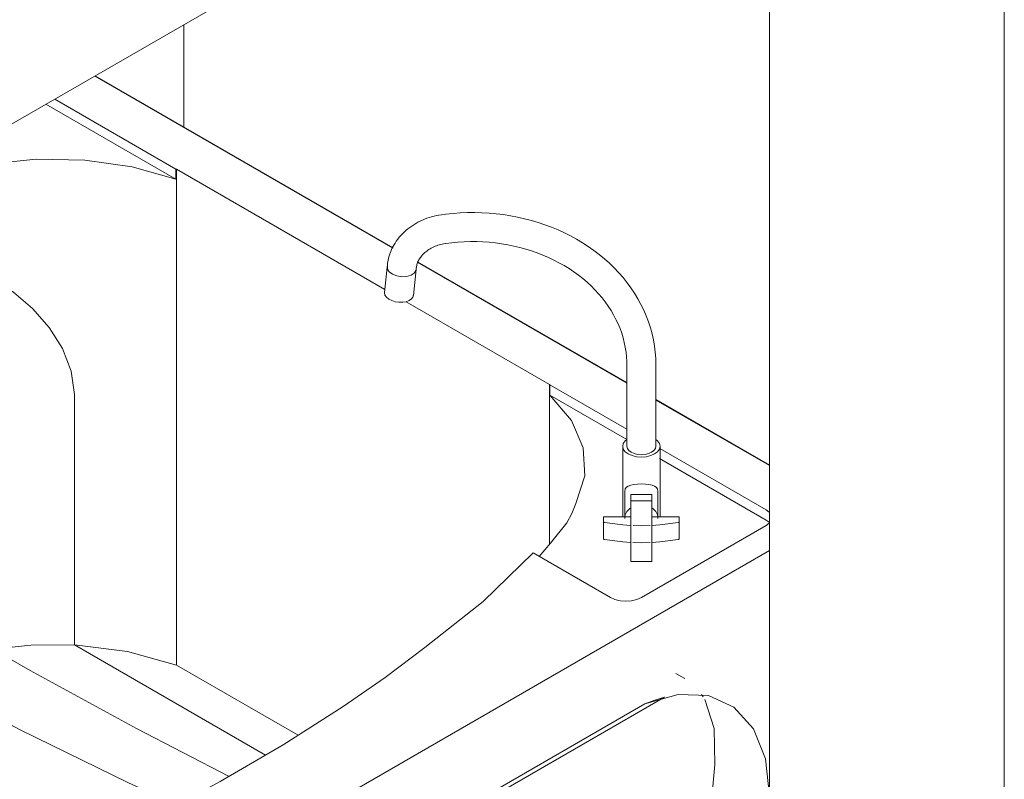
# Model space of a CAD drawing. Header units: metres. Extents: x 6.5 to 21.8, y 0.9 to 11.2.
# Tile 87 of 112: x 17.633 to 18.108, y 4.936 to 5.302. Entities that reach past the tile are written whole.
import ezdxf

# ---------------------------------------------------------------- set-up
doc = ezdxf.new("R2010")
doc.units = ezdxf.units.M
for name, color, linetype, lineweight in [('A-WALL-PATT', 7, 'Continuous', 5), ('I-WALL', 7, 'Continuous', 5), ('P-SANR-FIXT', 7, 'Continuous', 5)]:
    doc.layers.add(name, color=color, linetype=linetype, lineweight=lineweight)

# ---------------------------------------------------------------- blocks, each defined once
blk = doc.blocks.new('TORNEIRA DE MESA_ BICA MÓVEL_ BICA ALTA - 1167_C34_Cromado CR10-2217854-ISO_02')
at = {"layer": 'P-SANR-FIXT'}
for p, q in [((17.81061, 5.18311), (17.80931, 5.17092)), ((17.82323, 5.16943), (17.82457, 5.18192)), ((17.82457, 5.18192), (17.82458, 5.1821)), ((17.9261, 5.13606), (17.9261, 5.09669)), ((17.9401, 5.09669), (17.9401, 5.13606)), ((17.9241, 5.09669), (17.9241, 5.06266)), ((17.9421, 5.06266), (17.9421, 5.09669)), ((17.9251, 5.07484), (17.9251, 5.06196)), ((17.9281, 5.0712), (17.9281, 5.07348)), ((17.9281, 5.07348), (17.9381, 5.07348)), ((17.9381, 5.07348), (17.9381, 5.0712)), ((17.9411, 5.06196), (17.9411, 5.07484)), ((17.9281, 5.07034), (17.9381, 5.07034)), ((17.9281, 5.06266), (17.91485, 5.06266)), ((17.91485, 5.06266), (17.91485, 5.06034)), ((17.91485, 5.06034), (17.91485, 5.05218)), ((17.91485, 5.0545), (17.91485, 5.06034)), ((17.95135, 5.06266), (17.9381, 5.06266)), ((17.95135, 5.06034), (17.95135, 5.06266)), ((17.95135, 5.05218), (17.95135, 5.06034)), ((17.95135, 5.06034), (17.95135, 5.0545)), ((17.91485, 5.05218), (17.91485, 5.0545)), ((17.9291, 5.05845), (17.9331, 5.05837)), ((17.9331, 5.05837), (17.93728, 5.05846)), ((17.95135, 5.0545), (17.95135, 5.05218)), ((17.9331, 5.05021), (17.92906, 5.05029)), ((17.93728, 5.05029), (17.9331, 5.05021)), ((17.9281, 5.04123), (17.9381, 5.04123))]:
    blk.add_line(p, q, dxfattribs=at)
for points in [[(17.83671, 5.20834, 0), (17.83553, 5.20815, 0), (17.83435, 5.20792, 0), (17.83318, 5.20765, 0), (17.83203, 5.20734, 0), (17.83089, 5.207, 0), (17.82976, 5.20661, 0), (17.82865, 5.20619, 0), (17.82756, 5.20573, 0), (17.82648, 5.20524, 0), (17.82543, 5.2047, 0), (17.8244, 5.20413, 0), (17.82339, 5.20353, 0), (17.82241, 5.20289, 0), (17.82146, 5.20221, 0), (17.82053, 5.2015, 0), (17.81964, 5.20076, 0), (17.81877, 5.19998, 0), (17.81794, 5.19917, 0), (17.81715, 5.19833, 0), (17.8164, 5.19746, 0), (17.81568, 5.19656, 0), (17.815, 5.19563, 0), (17.81437, 5.19467, 0), (17.81378, 5.19369, 0), (17.81323, 5.19269, 0), (17.81274, 5.19166, 0), (17.81229, 5.19061, 0), (17.81189, 5.18954, 0), (17.81154, 5.18845, 0), (17.81124, 5.18735, 0), (17.811, 5.18624, 0), (17.81081, 5.18511, 0), (17.81068, 5.18398, 0), (17.8106, 5.18298, 0)], [(17.9401, 5.13606, 0), (17.94002, 5.13905, 0), (17.9398, 5.14204, 0), (17.93944, 5.14502, 0), (17.93893, 5.14799, 0), (17.93827, 5.15093, 0), (17.93747, 5.15384, 0), (17.93653, 5.15672, 0), (17.93546, 5.15956, 0), (17.93424, 5.16236, 0), (17.9329, 5.16512, 0), (17.93142, 5.16782, 0), (17.92982, 5.17046, 0), (17.92809, 5.17305, 0), (17.92624, 5.17557, 0), (17.92427, 5.17802, 0), (17.92219, 5.1804, 0), (17.91999, 5.18271, 0), (17.9177, 5.18494, 0), (17.9153, 5.18708, 0), (17.9128, 5.18914, 0), (17.9102, 5.19112, 0), (17.90752, 5.193, 0), (17.90476, 5.1948, 0), (17.90191, 5.19649, 0), (17.89899, 5.1981, 0), (17.89599, 5.1996, 0), (17.89293, 5.201, 0), (17.88981, 5.2023, 0), (17.88662, 5.20349, 0), (17.88339, 5.20458, 0), (17.88011, 5.20556, 0), (17.87679, 5.20643, 0), (17.87343, 5.20719, 0), (17.87003, 5.20784, 0), (17.86661, 5.20838, 0), (17.86317, 5.20881, 0), (17.85971, 5.20912, 0), (17.85624, 5.20932, 0), (17.85276, 5.20941, 0), (17.84928, 5.20939, 0), (17.84581, 5.20925, 0), (17.84234, 5.20899, 0), (17.83889, 5.20863, 0), (17.83671, 5.20834, 0)], [(17.82458, 5.1821, 0), (17.8246, 5.18255, 0), (17.82465, 5.18301, 0), (17.82472, 5.18346, 0), (17.82481, 5.18391, 0), (17.82493, 5.18437, 0), (17.82507, 5.18482, 0), (17.82523, 5.18527, 0), (17.82542, 5.18573, 0), (17.82563, 5.18618, 0), (17.82587, 5.18663, 0), (17.82613, 5.18707, 0), (17.82641, 5.18752, 0), (17.82673, 5.18796, 0), (17.82707, 5.18839, 0), (17.82743, 5.18882, 0), (17.82782, 5.18924, 0), (17.82823, 5.18966, 0), (17.82867, 5.19006, 0), (17.82914, 5.19046, 0), (17.82963, 5.19084, 0), (17.83014, 5.19121, 0), (17.83067, 5.19157, 0), (17.83123, 5.19191, 0), (17.83181, 5.19224, 0), (17.83241, 5.19255, 0), (17.83302, 5.19284, 0), (17.83366, 5.19312, 0), (17.83431, 5.19337, 0), (17.83498, 5.1936, 0), (17.83566, 5.19382, 0), (17.83636, 5.19401, 0), (17.83706, 5.19418, 0), (17.83778, 5.19433, 0), (17.83851, 5.19445, 0), (17.83871, 5.19448, 0)], [(17.83871, 5.19448, 0), (17.84169, 5.19486, 0), (17.84469, 5.19514, 0), (17.84771, 5.19532, 0), (17.85073, 5.19541, 0), (17.85375, 5.1954, 0), (17.85677, 5.19528, 0), (17.85978, 5.19507, 0), (17.86277, 5.19476, 0), (17.86575, 5.19436, 0), (17.8687, 5.19386, 0), (17.87163, 5.19326, 0), (17.87452, 5.19256, 0), (17.87737, 5.19178, 0), (17.88018, 5.1909, 0), (17.88294, 5.18993, 0), (17.88565, 5.18888, 0), (17.8883, 5.18774, 0), (17.89088, 5.18651, 0), (17.8934, 5.18521, 0), (17.89585, 5.18382, 0), (17.89823, 5.18236, 0), (17.90052, 5.18083, 0), (17.90274, 5.17923, 0), (17.90487, 5.17755, 0), (17.90691, 5.17582, 0), (17.90886, 5.17402, 0), (17.91072, 5.17217, 0), (17.91247, 5.17026, 0), (17.91413, 5.16831, 0), (17.91569, 5.1663, 0), (17.91714, 5.16425, 0), (17.91849, 5.16217, 0), (17.91974, 5.16004, 0), (17.92087, 5.15788, 0), (17.92189, 5.1557, 0), (17.92281, 5.15348, 0), (17.92361, 5.15125, 0), (17.9243, 5.14899, 0), (17.92488, 5.14672, 0), (17.92535, 5.14443, 0), (17.92571, 5.14213, 0), (17.92595, 5.13983, 0), (17.92607, 5.13752, 0), (17.9261, 5.13606, 0)], [(17.81071, 5.18356, 0), (17.81071, 5.18216, 0), (17.81154, 5.1808, 0), (17.8131, 5.17964, 0), (17.8152, 5.17883, 0), (17.81759, 5.17847, 0)], [(17.81759, 5.17847, 0), (17.81998, 5.17859, 0), (17.82208, 5.17919, 0), (17.82364, 5.18019, 0), (17.82447, 5.18148, 0)], [(17.81627, 5.16613, 0), (17.81446, 5.1664, 0), (17.81278, 5.16692, 0), (17.81134, 5.16767, 0), (17.81023, 5.16858, 0), (17.80953, 5.16961, 0), (17.80929, 5.17067, 0)], [(17.82324, 5.16967, 0), (17.823, 5.16865, 0), (17.82231, 5.16772, 0), (17.8212, 5.16696, 0), (17.81975, 5.16642, 0), (17.81807, 5.16614, 0), (17.81627, 5.16613, 0)], [(17.92604, 5.09991, 0), (17.9253, 5.09929, 0), (17.9244, 5.09803, 0), (17.9241, 5.09669, 0), (17.9244, 5.09534, 0), (17.9253, 5.09409, 0), (17.92673, 5.09301, 0), (17.9286, 5.09219, 0), (17.93077, 5.09167, 0), (17.9331, 5.09149, 0)], [(17.9331, 5.09149, 0), (17.93543, 5.09167, 0), (17.9376, 5.09219, 0), (17.93946, 5.09301, 0), (17.94089, 5.09409, 0), (17.94179, 5.09534, 0), (17.9421, 5.09669, 0), (17.94179, 5.09803, 0), (17.94089, 5.09929, 0), (17.94014, 5.09993, 0)], [(17.9331, 5.09265, 0), (17.93129, 5.09279, 0), (17.9296, 5.09319, 0), (17.92815, 5.09383, 0), (17.92704, 5.09467, 0), (17.92634, 5.09564, 0), (17.9261, 5.09669, 0)], [(17.9401, 5.09669, 0), (17.93986, 5.09564, 0), (17.93916, 5.09467, 0), (17.93805, 5.09383, 0), (17.9366, 5.09319, 0), (17.93491, 5.09279, 0), (17.9331, 5.09265, 0)], [(17.9331, 5.07855, 0), (17.93118, 5.07848, 0), (17.92944, 5.07828, 0), (17.92797, 5.07796, 0), (17.9268, 5.07753, 0), (17.92591, 5.07696, 0), (17.92532, 5.07614, 0), (17.9251, 5.07484, 0)], [(17.9411, 5.07484, 0), (17.94087, 5.07614, 0), (17.94028, 5.07696, 0), (17.9394, 5.07753, 0), (17.93823, 5.07796, 0), (17.93676, 5.07828, 0), (17.93502, 5.07848, 0), (17.9331, 5.07855, 0)], [(17.9281, 5.07034, 0), (17.9281, 5.07053, 0), (17.9281, 5.07073, 0), (17.9281, 5.07091, 0), (17.9281, 5.07107, 0), (17.9281, 5.0712, 0)], [(17.9281, 5.04137, 0), (17.9281, 5.04956, 0), (17.9281, 5.05935, 0), (17.9281, 5.07034, 0)], [(17.9381, 5.0712, 0), (17.9381, 5.07107, 0), (17.9381, 5.07091, 0), (17.9381, 5.07073, 0), (17.9381, 5.07053, 0), (17.9381, 5.07034, 0)], [(17.9381, 5.07034, 0), (17.9381, 5.05935, 0), (17.9381, 5.04956, 0), (17.9381, 5.04137, 0)], [(17.92806, 5.06703, 0), (17.92744, 5.06658, 0), (17.92617, 5.06522, 0), (17.92537, 5.06365, 0), (17.92515, 5.06267, 0)], [(17.94105, 5.06267, 0), (17.94082, 5.06365, 0), (17.94003, 5.06522, 0), (17.93875, 5.06658, 0), (17.93814, 5.06703, 0)], [(17.91485, 5.06034, 0), (17.91487, 5.06024, 0), (17.91494, 5.06015, 0), (17.91504, 5.06006, 0), (17.91518, 5.06, 0), (17.91534, 5.05996, 0)], [(17.91534, 5.05996, 0), (17.92411, 5.05877, 0), (17.92807, 5.0585, 0)], [(17.93812, 5.0585, 0), (17.94208, 5.05877, 0), (17.95086, 5.05996, 0)], [(17.95086, 5.05996, 0), (17.95102, 5.06, 0), (17.95116, 5.06006, 0), (17.95126, 5.06015, 0), (17.95133, 5.06024, 0), (17.95135, 5.06034, 0)], [(17.91534, 5.05179, 0), (17.91518, 5.05184, 0), (17.91504, 5.0519, 0), (17.91494, 5.05198, 0), (17.91487, 5.05208, 0), (17.91485, 5.05218, 0)], [(17.92807, 5.05033, 0), (17.92411, 5.05061, 0), (17.91534, 5.05179, 0)], [(17.95086, 5.05179, 0), (17.94208, 5.05061, 0), (17.93812, 5.05033, 0)], [(17.95135, 5.05218, 0), (17.95133, 5.05208, 0), (17.95126, 5.05198, 0), (17.95116, 5.0519, 0), (17.95102, 5.05184, 0), (17.95086, 5.05179, 0)], [(17.9281, 5.04128, 0), (17.9281, 5.04124, 0), (17.9281, 5.04124, 0), (17.9281, 5.04129, 0), (17.9281, 5.04137, 0)], [(17.9381, 5.04137, 0), (17.9381, 5.04129, 0), (17.9381, 5.04124, 0), (17.9381, 5.04124, 0), (17.9381, 5.04128, 0)]]:
    blk.add_polyline3d(points, dxfattribs=at)
blk = doc.blocks.new('TANQUE EM MÁRMORE SINTÉTICO 34L E 1 BATEDOR - TQ_03_Branco Gelo GE17-2860659-ISO_02')
at = {"layer": 'P-SANR-FIXT'}
for p, q in [((17.66963, 5.27516), (17.81332, 5.1922)), ((17.6504, 5.26406), (17.70875, 5.23037)), ((17.70875, 5.22543), (17.64612, 5.26159)), ((17.60205, 5.23011), (17.60205, 5.1848)), ((17.61821, 5.23267), (17.61821, 5.17852)), ((17.70875, 5.23037), (17.70875, 5.22543)), ((17.70912, 5.23024), (17.80949, 5.17228)), ((17.70912, 5.23024), (17.70912, 5.16181)), ((17.62234, 5.17629), (17.58596, 5.1973)), ((17.60205, 5.1848), (17.60205, 5.16662)), ((17.82506, 5.18543), (17.92615, 5.12706)), ((17.61821, 5.17852), (17.61821, 5.16918)), ((17.62453, 5.17498), (17.63058, 5.17087)), ((17.63058, 5.17087), (17.62453, 5.17498)), ((17.48962, 5.17123), (17.48962, 5.15628)), ((17.61821, 5.16918), (17.61821, 5.00031)), ((17.60205, 5.16662), (17.60205, 5.0096)), ((17.81967, 5.16641), (17.8888, 5.12649)), ((17.70912, 5.16181), (17.70912, 4.99119)), ((17.48962, 5.15628), (17.48962, 5.12715)), ((17.44326, 5.14447), (17.44425, 5.13554)), ((17.44425, 5.13554), (17.4473, 5.10792)), ((17.48962, 5.12715), (17.48962, 5.07927)), ((17.8888, 5.12649), (17.8888, 5.05806)), ((17.88904, 5.12628), (17.9261, 5.10489)), ((17.88904, 5.12134), (17.88904, 5.12628)), ((17.65983, 5.1216), (17.65983, 5.00095)), ((17.65983, 5.00095), (17.65983, 5.1216)), ((17.9261, 5.09995), (17.88904, 5.12134)), ((17.9401, 5.11901), (17.9949, 5.08737)), ((17.39209, 5.1149), (17.40512, 5.11325)), ((17.40512, 5.11325), (17.4473, 5.10792)), ((17.40238, 5.10475), (17.4473, 5.10792)), ((17.37056, 5.1025), (17.40238, 5.10475)), ((17.94205, 5.09568), (17.99327, 5.06611)), ((17.99327, 5.06117), (17.94183, 5.09086)), ((17.32177, 5.07432), (17.32177, 5.03892)), ((17.99327, 5.06611), (17.99474, 5.065)), ((17.99474, 5.06006), (17.99327, 5.06117)), ((17.99474, 5.05965), (17.99327, 5.05854)), ((17.8888, 5.04934), (17.8888, 5.05806)), ((17.99327, 5.05854), (17.93316, 5.02384)), ((17.9949, 5.04654), (17.76509, 4.91386)), ((17.91816, 5.02384), (17.88096, 5.04532)), ((17.65983, 5.00095), (17.75188, 4.94781)), ((17.75188, 4.94781), (17.65983, 5.00095)), ((17.70912, 4.99119), (17.76764, 4.9574)), ((17.95408, 4.98476), (17.94976, 4.98725)), ((17.74983, 4.86352), (17.94431, 4.9758)), ((17.96214, 4.97703), (17.9629, 4.97588)), ((17.93479, 4.97254), (17.74388, 4.86232)), ((17.76509, 4.87456), (17.93479, 4.97254)), ((17.45527, 4.9517), (17.4558, 4.95051)), ((17.96859, 4.94334), (17.95888, 4.84229)), ((17.50578, 4.91192), (17.77722, 4.7552)), ((17.66402, 4.91441), (17.67982, 4.91357)), ((17.6255, 4.90286), (17.6255, 4.86356)), ((17.69993, 4.85285), (17.69993, 4.89215)), ((17.80547, 4.75372), (17.78684, 4.88489)), ((17.74107, 4.86394), (17.74388, 4.86232)), ((17.74388, 4.86232), (17.74983, 4.86352)), ((17.94917, 4.82486), (17.80363, 4.74083)), ((17.80373, 4.74089), (17.94954, 4.82507)), ((17.94977, 4.82465), (17.9674, 4.81838)), ((17.98684, 4.81645), (17.9949, 4.8211))]:
    blk.add_line(p, q, dxfattribs=at)
for points in [[(17.70875, 5.22543, 0), (17.68766, 5.23144, 0), (17.66484, 5.23472, 0), (17.64133, 5.23514, 0), (17.61821, 5.23267, 0)], [(17.60205, 5.23011, 0), (17.58514, 5.22562, 0), (17.58246, 5.22487, 0)], [(17.61821, 5.23267, 0), (17.61006, 5.23155, 0), (17.60205, 5.23011, 0)], [(17.70875, 5.23037, 0), (17.70893, 5.2303, 0), (17.70912, 5.23024, 0)], [(17.56582, 5.18557, 0), (17.57823, 5.18709, 0), (17.59038, 5.18682, 0), (17.60205, 5.1848, 0)], [(17.60205, 5.1848, 0), (17.59038, 5.18682, 0), (17.57823, 5.18709, 0), (17.56582, 5.18557, 0)], [(17.48962, 5.15628, 0), (17.52653, 5.17196, 0), (17.56582, 5.18557, 0)], [(17.56582, 5.18557, 0), (17.52653, 5.17196, 0), (17.48962, 5.15628, 0)], [(17.60205, 5.1848, 0), (17.61024, 5.18209, 0), (17.61821, 5.17852, 0)], [(17.61821, 5.17852, 0), (17.61024, 5.18209, 0), (17.60205, 5.1848, 0)], [(17.63058, 5.17087, 0), (17.63969, 5.16307, 0), (17.64766, 5.15402, 0), (17.65405, 5.1439, 0), (17.65831, 5.13296, 0), (17.65983, 5.1216, 0)], [(17.65983, 5.1216, 0), (17.65831, 5.13296, 0), (17.65405, 5.1439, 0), (17.64766, 5.15401, 0), (17.6397, 5.16306, 0), (17.63058, 5.17087, 0)], [(17.44425, 5.13554, 0), (17.46658, 5.14617, 0), (17.48962, 5.15628, 0)], [(17.48962, 5.15628, 0), (17.46658, 5.14617, 0), (17.44425, 5.13554, 0)], [(17.40512, 5.11325, 0), (17.42408, 5.12475, 0), (17.44425, 5.13554, 0)], [(17.44425, 5.13554, 0), (17.42408, 5.12475, 0), (17.40512, 5.11325, 0)], [(17.4473, 5.10792, 0), (17.45188, 5.11015, 0), (17.45649, 5.11235, 0), (17.46114, 5.11453, 0), (17.46581, 5.11669, 0), (17.47051, 5.11883, 0), (17.47524, 5.12094, 0), (17.48001, 5.12303, 0), (17.4848, 5.1251, 0), (17.48962, 5.12715, 0)], [(17.8888, 5.12649, 0), (17.88892, 5.12639, 0), (17.88904, 5.12628, 0)], [(17.90158, 5.06907, 0), (17.90585, 5.08242, 0), (17.90513, 5.09599, 0), (17.89944, 5.10917, 0), (17.88904, 5.12134, 0)], [(17.40238, 5.10475, 0), (17.40177, 5.10621, 0), (17.40159, 5.10771, 0), (17.40186, 5.10921, 0), (17.40255, 5.11066, 0), (17.40365, 5.11202, 0), (17.40512, 5.11325, 0)], [(17.40512, 5.11325, 0), (17.40365, 5.11202, 0), (17.40255, 5.11066, 0), (17.40186, 5.10921, 0), (17.40159, 5.10771, 0), (17.40177, 5.10621, 0), (17.40238, 5.10475, 0)], [(17.73443, 4.93759, 0), (17.68982, 4.96069, 0), (17.63858, 4.9886, 0), (17.58867, 5.01729, 0), (17.54013, 5.04676, 0), (17.493, 5.07698, 0), (17.4473, 5.10792, 0)], [(17.70926, 4.92381, 0), (17.68589, 4.93453, 0), (17.63367, 4.95999, 0), (17.58333, 4.98667, 0), (17.53495, 5.01454, 0), (17.48861, 5.04354, 0), (17.44439, 5.07363, 0), (17.40238, 5.10475, 0)], [(17.40238, 5.10475, 0), (17.44439, 5.07363, 0), (17.48861, 5.04354, 0), (17.53495, 5.01454, 0), (17.58333, 4.98667, 0), (17.63367, 4.95999, 0), (17.68589, 4.93453, 0), (17.70926, 4.92381, 0)], [(17.66402, 4.91441, 0), (17.61646, 4.93298, 0), (17.57072, 4.95301, 0), (17.52695, 4.97446, 0), (17.48526, 4.99725, 0), (17.44578, 5.02132, 0), (17.40864, 5.04659, 0), (17.37394, 5.073, 0), (17.35169, 5.09165, 0)], [(17.32474, 5.07605, 0), (17.39077, 5.03053, 0), (17.46457, 4.9853, 0)], [(17.89714, 5.05974, 0), (17.89963, 5.06436, 0), (17.90158, 5.06907, 0)], [(17.32177, 5.03892, 0), (17.31064, 5.04841, 0), (17.30362, 5.05913, 0), (17.30216, 5.06326, 0)], [(17.8839, 5.04364, 0), (17.88937, 5.04998, 0), (17.89714, 5.05974, 0)], [(17.88096, 5.04532, 0), (17.8568, 5.02184, 0), (17.82878, 4.99977, 0)], [(17.46457, 4.94601, 0), (17.39077, 4.99123, 0), (17.32177, 5.03892, 0)], [(17.93316, 5.02384, 0), (17.93097, 5.02287, 0), (17.92841, 5.02226, 0), (17.92566, 5.02205, 0), (17.92292, 5.02226, 0), (17.92036, 5.02287, 0), (17.91816, 5.02384, 0)], [(17.65983, 5.00095, 0), (17.63889, 5.00091, 0), (17.6207, 4.99898, 0)], [(17.70912, 4.99119, 0), (17.68546, 4.99778, 0), (17.65983, 5.00095, 0)], [(17.82878, 4.99977, 0), (17.80958, 4.98524, 0), (17.78932, 4.9712, 0)], [(17.46457, 4.9853, 0), (17.54291, 4.9427, 0), (17.6255, 4.90286, 0)], [(17.93479, 4.97254, 0), (17.95082, 4.97706, 0), (17.96542, 4.97649, 0), (17.97774, 4.97086, 0), (17.98709, 4.96049, 0), (17.99292, 4.94597, 0), (17.9949, 4.92815, 0)], [(17.94431, 4.9758, 0), (17.93961, 4.97439, 0), (17.93479, 4.97254, 0)], [(17.96369, 4.97456, 0), (17.96825, 4.96071, 0), (17.96859, 4.94334, 0)], [(17.78932, 4.9712, 0), (17.76038, 4.95278, 0), (17.73014, 4.93509, 0), (17.69864, 4.91814, 0)], [(17.4558, 4.95051, 0), (17.45958, 4.9441, 0), (17.4647, 4.93825, 0), (17.47081, 4.93299, 0)], [(17.6255, 4.86356, 0), (17.54291, 4.9034, 0), (17.46457, 4.94601, 0)], [(17.47081, 4.93299, 0), (17.5021, 4.91405, 0), (17.5063, 4.91162, 0)], [(17.69864, 4.91814, 0), (17.69361, 4.91613, 0), (17.68807, 4.91464, 0), (17.68218, 4.91371, 0), (17.67609, 4.91335, 0), (17.66997, 4.91359, 0), (17.66402, 4.91441, 0)], [(17.69993, 4.89215, 0), (17.73497, 4.90054, 0), (17.76509, 4.91386, 0)], [(17.6255, 4.90286, 0), (17.64194, 4.89643, 0), (17.6605, 4.89238, 0), (17.68019, 4.89093, 0), (17.69993, 4.89215, 0)], [(17.76509, 4.87456, 0), (17.73497, 4.86124, 0), (17.69993, 4.85285, 0)], [(17.69993, 4.85285, 0), (17.68019, 4.85163, 0), (17.6605, 4.85308, 0), (17.64194, 4.85713, 0), (17.6255, 4.86356, 0)], [(17.95888, 4.84229, 0), (17.95723, 4.83476, 0), (17.95394, 4.82885, 0), (17.94917, 4.82486, 0)], [(17.9674, 4.81838, 0), (17.97452, 4.81535, 0), (17.98115, 4.81469, 0), (17.98684, 4.81645, 0), (17.99121, 4.8205, 0), (17.99396, 4.82658, 0), (17.9949, 4.83425, 0)], [(17.77722, 4.7552, 0), (17.77996, 4.75363, 0), (17.80363, 4.74083, 0)], [(17.80571, 4.74848, 0), (17.80573, 4.751, 0), (17.80547, 4.75372, 0)], [(17.80363, 4.74083, 0), (17.80462, 4.742, 0), (17.80529, 4.74451, 0), (17.80571, 4.74848, 0)]]:
    blk.add_polyline3d(points, dxfattribs=at)

msp = doc.modelspace()

# ---------------------------------------------------------------- hatches: boundary and pattern name
at = {"layer": 'A-WALL-PATT', "true_color": 0x808080}
h = msp.add_hatch(dxfattribs=at)
h.set_pattern_fill('FP_24', color=8, style=0, pattern_type=2)
h.set_pattern_definition([(330, (18.278, 4.679), (3e-06, 0.244945), []), (90, (18.278, 4.679), (-0.28284, 0.1633), [])])
h.paths.add_polyline_path([(17.9949, 4.35252), (17.9949, 4.8211), (17.98684, 4.81645), (17.98115, 4.81469), (17.97452, 4.81535), (17.95394, 4.82365), (17.9497, 4.82531), (17.94917, 4.82486), (17.80363, 4.74083), (17.77389, 4.75714), (17.60606, 4.85403), (17.60606, 4.65867), (17.60747, 4.65785), (17.60747, 4.5762), (17.67677, 4.53619)])
h.paths.add_polyline_path([(17.9949, 5.08737), (17.9949, 5.46296), (17.66963, 5.27516), (17.81332, 5.1922), (17.81559, 5.19599), (17.8184, 5.19932), (17.82302, 5.20287), (17.82843, 5.20602), (17.8374, 5.20833), (17.85862, 5.20898), (17.87335, 5.20691), (17.89175, 5.20149), (17.90847, 5.19194), (17.92147, 5.18113), (17.93206, 5.16669), (17.93806, 5.15162), (17.9401, 5.13255), (17.9401, 5.11901), (17.99327, 5.08831)])
h.paths.add_polyline_path([(17.8888, 5.11794), (17.88892, 5.12639), (17.8888, 5.12649), (17.8888, 5.12134)])
h.paths.add_polyline_path([(17.83876, 5.19451), (17.83771, 5.19444), (17.83861, 5.19449)])
h.paths.add_polyline_path([(17.9261, 5.12709), (17.9261, 5.13606), (17.92373, 5.15227), (17.91697, 5.16475), (17.91247, 5.16999), (17.89912, 5.18163), (17.88386, 5.18948), (17.86594, 5.19436), (17.85343, 5.19545), (17.83702, 5.1941), (17.83405, 5.19338), (17.82808, 5.1898), (17.82665, 5.18786), (17.82506, 5.18543), (17.91757, 5.13201)])

# ---------------------------------------------------------------- linework, layer by layer
at = {"layer": 'I-WALL'}
for p, q in [((16.8706, 4.81384), (18.10804, 5.52828)), ((18.10804, 5.52828), (18.10804, 3.634)), ((17.9949, 3.78097), (17.9949, 5.46296))]:
    msp.add_line(p, q, dxfattribs=at)

# ---------------------------------------------------------------- block references
at = {"layer": 'P-SANR-FIXT'}
for name in ['TANQUE EM MÁRMORE SINTÉTICO 34L E 1 BATEDOR - TQ_03_Branco Gelo GE17-2860659-ISO_02', 'TORNEIRA DE MESA_ BICA MÓVEL_ BICA ALTA - 1167_C34_Cromado CR10-2217854-ISO_02']:
    msp.add_blockref(name, (0, 0), dxfattribs=at)

doc.saveas('drawing.dxf')
